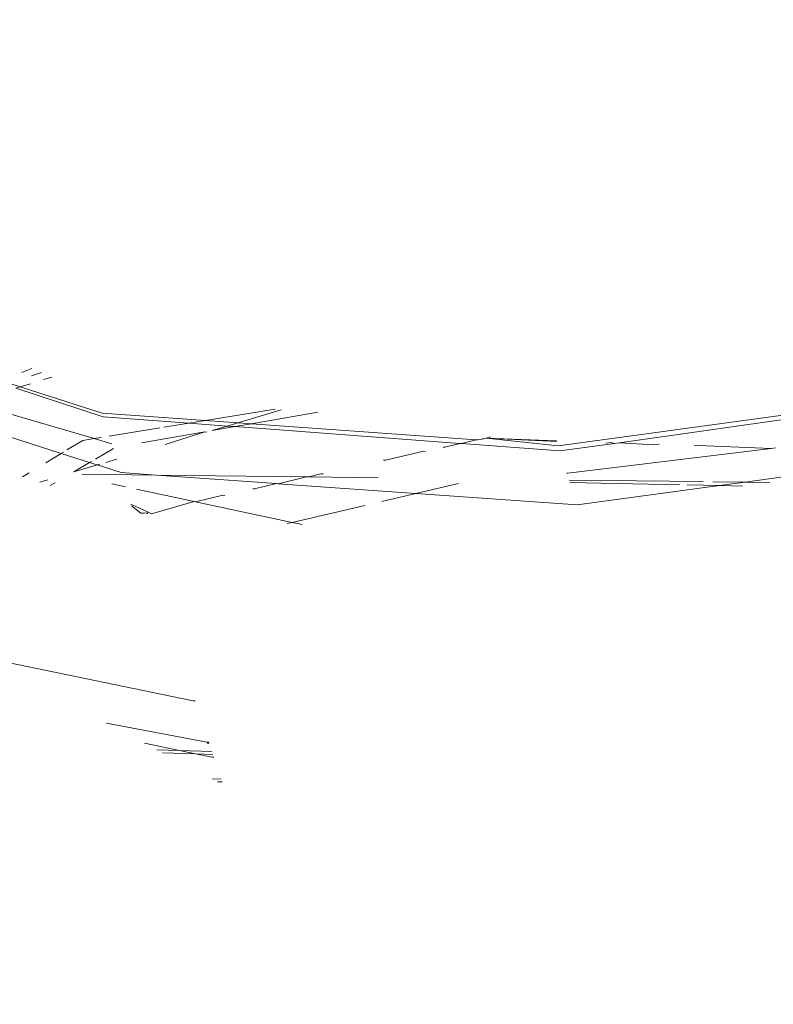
# Model space of a CAD drawing. Header units: millimetres. Extents: x 504675 to 860349, y -23215 to 63575.
# Tile 34 of 177: x 590990 to 591014, y 32733 to 32764. Entities that reach past the tile are written whole.
import ezdxf
from ezdxf import colors
from ezdxf.entities.mleader import LeaderData, LeaderLine
from ezdxf.math import Vec2, Vec3

# ---------------------------------------------------------------- set-up
doc = ezdxf.new("R2010")
doc.units = ezdxf.units.MM
doc.header["$LTSCALE"] = 10
doc.linetypes.add('LEVEL-F-OVERALL LAYOUT$0$HIDDEN', pattern=[0.375, 0.25, -0.125])
doc.layers.get('0').update_dxf_attribs({"linetype": 'CONTINUOUS'})
for name, color, linetype, lineweight in [('ARCH', 8, 'CONTINUOUS', 0), ('furniture', 8, 'CONTINUOUS', 5), ('LEVEL - C OVERALL LAYOUT$0$A-EQPM', 8, 'CONTINUOUS', 5), ('level-C-ELEVATION-$0$I-ANNO-TEXT', 8, 'CONTINUOUS', 18)]:
    doc.layers.add(name, color=color, linetype=linetype, lineweight=lineweight)
doc.layers.add('LEVEL-F-OVERALL LAYOUT$0$DASH1L', color=8, linetype='LEVEL-F-OVERALL LAYOUT$0$HIDDEN')
doc.styles.add('level-C-ELEVATION-$0$KGD - Note', font='romans.shx', dxfattribs={"width": 0.7, "height": 2})

# ---------------------------------------------------------------- blocks, each defined once
blk = doc.blocks.new('LEVEL - C OVERALL LAYOUT$0$Column Cladding - Column Cladding- 1200mm-V38-LEVEL C - PART PLAN 20')
at = {"layer": 'LEVEL - C OVERALL LAYOUT$0$A-EQPM', "color": 253, "lineweight": 5}
for radius, start, end in [(755, 90, 270), (746, 180, 360), (731, 180, 0)]:
    blk.add_arc((0, 0), radius, start, end, dxfattribs=at)
blk = doc.blocks.new('ARCH')
at = {"layer": 'LEVEL-F-OVERALL LAYOUT$0$DASH1L'}
h = blk.add_hatch(dxfattribs=at)
h.set_pattern_fill('ANGLE', color=8, scale=10, angle=352.0664)
h.set_pattern_definition([(352.0664444, (-404119.055, 373340.98), (9.6410197, 69.1814516), [50.8, -19.05]), (82.0664444, (-404119.055, 373340.98), (-69.1814516, 9.6410197), [50.8, -19.05])])
edge = h.paths.add_edge_path(flags=16)
edge.add_line((572074.712, 35847.062), (602196.904, 29528.217))
edge.add_line((602196.904, 29528.217), (599472.63, 39352.005))
edge.add_arc((597545.364, 38817.547), 2000, 15.499436, 89.998351)
edge.add_line((597545.422, 40817.547), (573256.113, 40817.547))
edge.add_arc((576210.344, 22394.182), 18658.72, 99.1099624, 106.6903327)
edge.add_line((570851.58, 40266.829), (572074.712, 35847.062))
h.paths.add_polyline_path([(583373.777, 40815.973), (583374.097, 40875.042), (586424.097, 40859.112), (586423.937, 40815.973)], flags=16)
h.paths.add_polyline_path([(600840.891, 34605.132), (600792.778, 34591.523), (599497.965, 39260.646), (599546.078, 39274.255)])
h.paths.add_polyline_path([(587210.4, 32671.778), (587194.965, 32598.383), (582692.955, 33542.787), (582708.389, 33616.182)])
edge = h.paths.add_edge_path()
edge.add_line((572071.73, 35387.893), (601863.317, 29138.4))
edge.add_arc((601986.5, 29725.619), 600, 258.152638, 375.499436)
edge.add_line((602564.68, 29885.956), (599906.265, 39472.258))
edge.add_arc((597545.364, 38817.547), 2450, 15.499436, 89.998351)
edge.add_line((597545.435, 41267.547), (573220.478, 41267.547))
edge.add_arc((576210.344, 22394.182), 19108.72, 99.0018321, 106.2358191)
edge.add_arc((571035.465, 40164.758), 600, 106.235819, 195.468967)
edge.add_line((570457.2, 40004.728), (571616.648, 35815.082))
edge.add_arc((572194.913, 35975.111), 600, 195.468967, 258.152638)
h.paths.add_polyline_path([(587210.4, 32671.778), (587195.409, 32600.494), (587195.432, 32600.49)])
at = {"layer": 'furniture'}
for p, q in [((590990.432, 32753.16), (590990.748, 32753.292)), ((590990.741, 32753.061), (590991.049, 32753.161)), ((590991.12, 32752.94), (590991.376, 32753.019)), ((590990.381, 32752.711), (590990.02, 32752.827)), ((590990.246, 32752.67), (590990.381, 32752.711)), ((590992.996, 32751.766), (590990.246, 32752.67)), ((590990.381, 32752.711), (590990.702, 32752.811)), ((590992.962, 32751.882), (590990.381, 32752.711)), ((590992.712, 32751.081), (590988.808, 32752.225)), ((591017.163, 32752.187), (591007.352, 32750.856)), ((591017.739, 32752.14), (591009.291, 32750.948)), ((590996.223, 32751.649), (590992.962, 32751.882)), ((590995.7, 32751.565), (590992.996, 32751.766)), ((590996.223, 32751.649), (590998.42, 32752.005)), ((590997.248, 32751.576), (590998.618, 32751.991)), ((590997.677, 32751.546), (590999.77, 32751.909)), ((590991.673, 32750.612), (590988.192, 32751.727)), ((590994.915, 32751.438), (590995.7, 32751.565)), ((590995.7, 32751.565), (590996.223, 32751.649)), ((590996.912, 32751.474), (590995.7, 32751.565)), ((590997.248, 32751.576), (590996.223, 32751.649)), ((590996.435, 32751.33), (590996.912, 32751.474)), ((590996.435, 32751.33), (590997.16, 32751.456)), ((590996.912, 32751.474), (590997.248, 32751.576)), ((590997.16, 32751.456), (590996.912, 32751.474)), ((590997.16, 32751.456), (590997.677, 32751.546)), ((591004.251, 32750.927), (590997.16, 32751.456)), ((590997.677, 32751.546), (590997.248, 32751.576)), ((591004.771, 32751.04), (590997.677, 32751.546)), ((590992.712, 32751.081), (590992.933, 32751.117)), ((590993.193, 32751.159), (590994.785, 32751.417)), ((590994.208, 32750.943), (590996.209, 32751.291)), ((590994.954, 32750.89), (590996.209, 32751.291)), ((590996.209, 32751.291), (590996.269, 32751.285)), ((591005.219, 32751.137), (591005.078, 32751.089)), ((590991.854, 32750.722), (590992.353, 32751.023)), ((590992.353, 32751.023), (590992.712, 32751.081)), ((590993.27, 32750.918), (590992.712, 32751.081)), ((591003.782, 32750.81), (591003.73, 32750.813)), ((591003.782, 32750.81), (591004.251, 32750.927)), ((591004.251, 32750.927), (591004.3, 32750.923)), ((591004.3, 32750.923), (591004.771, 32751.04)), ((591007.401, 32750.692), (591004.3, 32750.923)), ((591004.818, 32751.037), (591004.771, 32751.04)), ((591004.941, 32751.064), (591004.818, 32751.037)), ((591004.941, 32751.064), (591005.004, 32751.075)), ((591004.941, 32751.064), (591004.966, 32751.07)), ((591005.004, 32751.075), (591004.966, 32751.07)), ((591005.078, 32751.089), (591005.004, 32751.075)), ((591005.078, 32751.089), (591007.303, 32751.012)), ((591005.078, 32751.089), (591007.311, 32750.987)), ((591007.352, 32750.856), (591005.078, 32751.089)), ((591009.134, 32750.927), (591007.401, 32750.692)), ((591009.015, 32750.958), (591008.857, 32750.936)), ((591009.134, 32750.927), (591009.015, 32750.958)), ((591009.291, 32750.948), (591009.134, 32750.927)), ((591010.368, 32750.887), (591009.291, 32750.948)), ((591010.539, 32750.907), (591010.368, 32750.887)), ((591011.786, 32750.865), (591011.642, 32750.846)), ((591014.069, 32750.767), (591011.786, 32750.865)), ((590991.19, 32750.319), (590991.673, 32750.612)), ((590991.673, 32750.612), (590991.743, 32750.654)), ((590992.571, 32750.324), (590991.673, 32750.612)), ((590992.756, 32750.433), (590993.32, 32750.763)), ((591001.906, 32750.399), (591003.118, 32750.68)), ((591003.118, 32750.68), (591003.169, 32750.675)), ((591014.069, 32750.767), (591007.657, 32749.985)), ((591019.558, 32750.588), (591013.258, 32749.707)), ((591014.069, 32750.767), (591014.214, 32750.784)), ((590992.077, 32750.034), (590992.571, 32750.324)), ((590992.077, 32750.034), (590992.81, 32750.248)), ((590992.571, 32750.324), (590992.632, 32750.36)), ((590992.81, 32750.248), (590992.571, 32750.324)), ((590992.81, 32750.248), (590992.896, 32750.273)), ((590993.563, 32750.007), (590992.81, 32750.248)), ((590993.082, 32750.328), (590993.426, 32750.432)), ((591001.906, 32750.399), (591001.846, 32750.403)), ((590990.457, 32749.876), (590990.664, 32750.001)), ((590994.678, 32749.928), (590992.322, 32749.956)), ((590994.678, 32749.928), (590993.563, 32750.007)), ((590998.47, 32749.659), (590994.678, 32749.928)), ((590999.411, 32749.871), (590994.678, 32749.928)), ((590999.411, 32749.871), (590998.517, 32749.656)), ((590999.496, 32749.87), (590999.411, 32749.871)), ((590999.867, 32749.972), (590999.496, 32749.87)), ((591001.672, 32749.845), (590999.496, 32749.87)), ((590999.937, 32749.967), (590999.867, 32749.972)), ((591007.657, 32749.985), (591007.63, 32749.986)), ((590990.997, 32749.702), (590991.251, 32749.778)), ((590991.328, 32749.596), (590991.487, 32749.689)), ((590993.277, 32749.649), (590993.699, 32749.559)), ((590998.47, 32749.659), (590997.768, 32749.492)), ((590998.517, 32749.656), (590998.47, 32749.659)), ((591002.858, 32749.349), (590998.517, 32749.656)), ((591002.858, 32749.349), (591004.212, 32749.665)), ((591011.923, 32749.723), (591007.699, 32749.773)), ((591007.723, 32749.699), (591011.192, 32749.624)), ((591012.444, 32749.597), (591007.951, 32748.989)), ((591011.427, 32749.619), (591012.444, 32749.597)), ((591013.258, 32749.707), (591012.23, 32749.719)), ((591013.258, 32749.707), (591012.444, 32749.597)), ((591012.444, 32749.597), (591013.166, 32749.581)), ((591014.029, 32749.698), (591013.258, 32749.707)), ((590994.047, 32749.485), (590995.868, 32749.097)), ((590995.917, 32749.086), (590996.77, 32749.292)), ((590996.833, 32749.287), (590996.77, 32749.292)), ((590997.718, 32749.497), (590997.768, 32749.492)), ((591001.794, 32749.1), (591002.858, 32749.349)), ((591007.951, 32748.989), (591002.858, 32749.349)), ((590993.875, 32749.016), (590994.42, 32748.758)), ((590994.184, 32748.732), (590993.894, 32748.957)), ((590994.527, 32748.708), (590995.868, 32749.097)), ((590995.868, 32749.097), (590995.917, 32749.086)), ((590995.917, 32749.086), (590998.957, 32748.438)), ((590998.957, 32748.438), (591001.25, 32748.973)), ((590994.272, 32748.726), (590994.184, 32748.732)), ((590994.34, 32748.741), (590994.272, 32748.726)), ((590994.389, 32748.718), (590994.34, 32748.741)), ((590994.389, 32748.718), (590994.42, 32748.758)), ((590994.42, 32748.758), (590994.527, 32748.708)), ((590998.807, 32748.403), (590998.957, 32748.438)), ((590998.957, 32748.438), (590999.281, 32748.369)), ((590995.842, 32742.812), (590989.181, 32744.186)), ((590995.902, 32742.81), (590995.842, 32742.812)), ((590996.269, 32741.506), (590993.106, 32742.107)), ((590996.335, 32741.505), (590996.269, 32741.506)), ((590995.411, 32741.244), (590994.298, 32741.476)), ((590995.411, 32741.244), (590994.697, 32741.264)), ((590996.431, 32741.215), (590995.411, 32741.244)), ((590995.914, 32741.139), (590995.411, 32741.244)), ((590996.344, 32741.478), (590996.278, 32741.48)), ((590994.873, 32741.171), (590995.914, 32741.139)), ((590996.423, 32741.033), (590995.914, 32741.139)), ((590995.914, 32741.139), (590996.462, 32741.122)), ((590996.492, 32741.031), (590996.423, 32741.033)), ((590996.717, 32740.352), (590996.44, 32740.341)), ((590996.605, 32740.254), (590996.748, 32740.259))]:
    blk.add_line(p, q, dxfattribs=at)
at = {"color": 253, "lineweight": 5, "rotation": 352.0664444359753}
blk.add_blockref('LEVEL - C OVERALL LAYOUT$0$Column Cladding - Column Cladding- 1200mm-V38-LEVEL C - PART PLAN 20', (591721.713, 33073.944), dxfattribs=at)
blk = doc.blocks.new('level-C-ELEVATION-$0$_Open90')
at = {"color": 0, "linetype": 'ByBlock', "lineweight": -2}
for p, q in [((-0.5, 0.5), (0, 0)), ((0, 0), (-1, 0)), ((0, 0), (-0.5, -0.5))]:
    blk.add_line(p, q, dxfattribs=at)

msp = doc.modelspace()

# ---------------------------------------------------------------- block references
at = {"layer": 'ARCH'}
msp.add_blockref('ARCH', (0, 0), dxfattribs=at)

# ---------------------------------------------------------------- leaders
at = {"layer": 'level-C-ELEVATION-$0$I-ANNO-TEXT', "ltscale": 0.25}
ml = msp.add_multileader_mtext('Standard', dxfattribs=at)
ml.set_content('{\\fIBM Plex Mono Medium|b0|i0|c0|p49;SIGNAGE}', color=142, style='level-C-ELEVATION-$0$KGD - Note')
ml.set_leader_properties(color=1)
ml.set_arrow_properties(name='level-C-ELEVATION-$0$_Open90')
ml.build(insert=Vec2(0, 0))
ml.multileader.update_dxf_attribs({"text_right_attachment_type": 3, "dogleg_length": 3, "arrow_head_size": 100, "scale": 50})
ctx = ml.context
ctx.base_point, ctx.scale, ctx.char_height, ctx.arrow_head_size, ctx.landing_gap_size, ctx.plane_origin, ctx.plane_x_axis, ctx.plane_y_axis = Vec3(635485.687, 31928.669), 50, 100, 100, 50, Vec3(635310.34, 32749.039), Vec3(0.965084, 0.261939), Vec3(-0.261939, 0.965084)
ctx.right_attachment, ctx.text_align_type = 3, 2
notes = []
notes.append((ctx, [(1, (1, 1, 0), (636135.51, 32105.041), (-0.965084, -0.261939), 150, [(0, [(636640.118, 33032.464)], 0, [])])]))
ctx.mtext.insert, ctx.mtext.text_direction, ctx.mtext.rotation, ctx.mtext.width, ctx.mtext.alignment, ctx.mtext.flow_direction = Vec3(635932.016, 32091.257), Vec3(0.965084, 0.261939), 0.265031, 1652.66293, 3, 5
for ctx, leaders in notes:
    for number, flags, end, landing, length, lines in leaders:
        leader = LeaderData()
        leader.index, (leader.has_last_leader_line, leader.has_dogleg_vector, leader.attachment_direction) = number, flags
        leader.last_leader_point, leader.dogleg_vector, leader.dogleg_length = Vec3(end), Vec3(landing), length
        for number, points, colour, breaks in lines:
            line = LeaderLine()
            line.index, line.vertices, line.color, line.breaks = number, Vec3.list(points), colors.encode_raw_color(colour), breaks
            leader.lines.append(line)
        ctx.leaders.append(leader)

doc.saveas('drawing.dxf')
